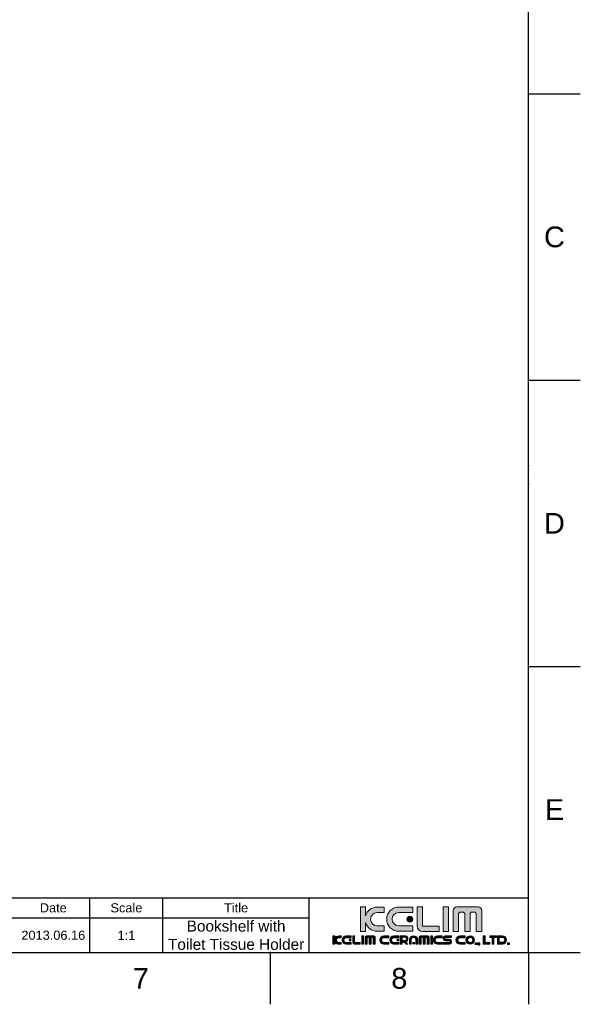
# Model space of a CAD drawing. Header units: millimetres. Extents: x 580 to 2065, y -13 to 1037.
# Tile 9 of 10: x 1681 to 2065, y -13 to 660. Entities that reach past the tile are written whole.
import ezdxf

# ---------------------------------------------------------------- set-up
doc = ezdxf.new("R2010")
doc.units = ezdxf.units.MM
doc.header["$LTSCALE"] = 0.1
doc.layers.add('FORM', color=7, linetype='Continuous')
doc.layers.add('TEXT', color=2, linetype='Continuous')
doc.styles.get("Standard").update_dxf_attribs({"font": 'arial_0.ttf'})

msp = doc.modelspace()

# ---------------------------------------------------------------- hatches: boundary and pattern name
at = {"layer": 'TEXT'}
h = msp.add_hatch(color=2, dxfattribs=at)
h.dxf.hatch_style = 2
edge = h.paths.add_edge_path()
edge.add_spline(control_points=[(1930.67, 40.36), (1930.67, 40.36), (1925.85, 40.36), (1925.85, 40.36), (1923.31, 40.36), (1921.27, 42.41), (1921.27, 44.93), (1921.27, 47.47), (1923.31, 49.52), (1925.85, 49.52), (1925.85, 49.52), (1930.67, 49.52), (1930.67, 49.52), (1930.67, 49.52), (1930.67, 53.3), (1930.67, 53.3), (1930.67, 53.3), (1925.91, 53.3), (1925.91, 53.3), (1922.09, 53.3), (1918.89, 50.74), (1917.91, 47.25), (1917.91, 47.25), (1917.91, 53.42), (1917.91, 53.42), (1917.91, 53.42), (1914.38, 53.42), (1914.38, 53.42), (1914.38, 53.42), (1914.38, 36.58), (1914.38, 36.58), (1914.38, 36.58), (1917.91, 36.58), (1917.91, 36.58), (1917.91, 36.58), (1917.91, 42.76), (1917.91, 42.76), (1918.89, 39.26), (1922.09, 36.69), (1925.91, 36.69), (1925.91, 36.69), (1930.67, 36.69), (1930.67, 36.69), (1930.67, 36.69), (1930.67, 40.36), (1930.67, 40.36)], knot_values=[0, 0, 0, 0, 1, 1, 1, 2, 2, 2, 3, 3, 3, 4, 4, 4, 5, 5, 5, 6, 6, 6, 7, 7, 7, 8, 8, 8, 9, 9, 9, 10, 10, 10, 11, 11, 11, 12, 12, 12, 13, 13, 13, 14, 14, 14, 15, 15, 15, 15], degree=3, periodic=0)
h = msp.add_hatch(color=256, dxfattribs=at)
h.dxf.hatch_style = 2
edge = h.paths.add_edge_path()
edge.add_spline(control_points=[(1940.63, 36.69), (1940.63, 36.69), (1950.23, 36.69), (1950.23, 36.69), (1950.23, 36.69), (1950.23, 40.36), (1950.23, 40.36), (1950.23, 40.36), (1940.57, 40.36), (1940.57, 40.36), (1938.04, 40.36), (1936, 42.41), (1936, 44.93), (1936, 47.47), (1938.04, 49.52), (1940.57, 49.52), (1940.57, 49.52), (1950.23, 49.52), (1950.23, 49.52), (1950.23, 49.52), (1950.23, 53.3), (1950.23, 53.3), (1950.23, 53.3), (1940.63, 53.3), (1940.63, 53.3), (1936.04, 53.3), (1932.33, 49.59), (1932.33, 45), (1932.33, 40.41), (1936.04, 36.69), (1940.63, 36.69)], knot_values=[0, 0, 0, 0, 1, 1, 1, 2, 2, 2, 3, 3, 3, 4, 4, 4, 5, 5, 5, 6, 6, 6, 7, 7, 7, 8, 8, 8, 9, 9, 9, 10, 10, 10, 10], degree=3, periodic=0)
h = msp.add_hatch(color=2, dxfattribs=at)
h.dxf.hatch_style = 2
edge = h.paths.add_edge_path()
edge.add_spline(control_points=[(1956.74, 36.56), (1956.74, 36.56), (1968.09, 36.56), (1968.09, 36.56), (1968.09, 36.56), (1968.09, 40.1), (1968.09, 40.1), (1968.09, 40.1), (1956.77, 40.1), (1956.77, 40.1), (1956.77, 40.1), (1956.75, 40.06), (1956.75, 40.06), (1956.75, 40.06), (1956.75, 53.42), (1956.75, 53.42), (1956.75, 53.42), (1953.22, 53.42), (1953.22, 53.42), (1953.22, 53.42), (1953.22, 40.1), (1953.22, 40.1), (1953.22, 40.1), (1953.21, 40.11), (1953.21, 40.11), (1953.21, 38.15), (1954.8, 36.55), (1956.77, 36.55), (1956.77, 36.55), (1956.74, 36.56), (1956.74, 36.56)], knot_values=[0, 0, 0, 0, 1, 1, 1, 2, 2, 2, 3, 3, 3, 4, 4, 4, 5, 5, 5, 6, 6, 6, 7, 7, 7, 8, 8, 8, 9, 9, 9, 10, 10, 10, 10], degree=3, periodic=0)
h = msp.add_hatch(color=2, dxfattribs=at)
h.dxf.hatch_style = 2
h.paths.add_polyline_path([(1974.57, 53.42), (1971.03, 53.42), (1971.03, 36.58), (1974.57, 36.58)])
h = msp.add_hatch(color=2, dxfattribs=at)
h.dxf.hatch_style = 2
edge = h.paths.add_edge_path()
edge.add_spline(control_points=[(1994.75, 53.34), (1994.75, 53.34), (1980.37, 53.34), (1980.37, 53.34), (1978.89, 53.34), (1977.69, 52.15), (1977.69, 50.68), (1977.69, 50.68), (1977.69, 36.6), (1977.69, 36.6), (1977.69, 36.6), (1981.51, 36.6), (1981.51, 36.6), (1981.51, 36.6), (1981.51, 48.94), (1981.51, 48.94), (1981.51, 48.94), (1982.31, 49.74), (1982.31, 49.74), (1982.31, 49.74), (1984.87, 49.74), (1984.87, 49.74), (1984.87, 49.74), (1985.67, 48.94), (1985.67, 48.94), (1985.67, 48.94), (1985.67, 36.6), (1985.67, 36.6), (1985.67, 36.6), (1989.36, 36.6), (1989.36, 36.6), (1989.36, 36.6), (1989.36, 48.94), (1989.36, 48.94), (1989.36, 48.94), (1990.17, 49.74), (1990.17, 49.74), (1990.17, 49.74), (1992.72, 49.74), (1992.72, 49.74), (1992.72, 49.74), (1993.51, 48.94), (1993.51, 48.94), (1993.51, 48.94), (1993.51, 36.6), (1993.51, 36.6), (1993.51, 36.6), (1997.43, 36.6), (1997.43, 36.6), (1997.43, 36.6), (1997.43, 50.68), (1997.43, 50.68), (1997.43, 52.15), (1996.23, 53.34), (1994.75, 53.34)], knot_values=[0, 0, 0, 0, 1, 1, 1, 2, 2, 2, 3, 3, 3, 4, 4, 4, 5, 5, 5, 6, 6, 6, 7, 7, 7, 8, 8, 8, 9, 9, 9, 10, 10, 10, 11, 11, 11, 12, 12, 12, 13, 13, 13, 14, 14, 14, 15, 15, 15, 16, 16, 16, 17, 17, 17, 18, 18, 18, 18], degree=3, periodic=0)
h = msp.add_hatch(color=2, dxfattribs=at)
h.dxf.hatch_style = 2
edge = h.paths.add_edge_path()
edge.add_spline(control_points=[(1946.18, 44.93), (1946.18, 43.83), (1947.08, 42.93), (1948.18, 42.93), (1949.29, 42.93), (1950.19, 43.83), (1950.19, 44.93), (1950.19, 46.05), (1949.29, 46.94), (1948.18, 46.94), (1947.08, 46.94), (1946.18, 46.05), (1946.18, 44.93)], knot_values=[0, 0, 0, 0, 1, 1, 1, 2, 2, 2, 3, 3, 3, 4, 4, 4, 4], degree=3, periodic=0)
h = msp.add_hatch(color=2, dxfattribs=at)
h.dxf.hatch_style = 2
edge = h.paths.add_edge_path()
edge.add_spline(control_points=[(1896.76, 31.5), (1896.76, 31.5), (1896.76, 33.66), (1896.76, 33.66), (1896.76, 33.66), (1895.53, 33.66), (1895.53, 33.66), (1895.53, 33.66), (1895.53, 27.78), (1895.53, 27.78), (1895.53, 27.78), (1896.76, 27.78), (1896.76, 27.78), (1896.76, 27.78), (1896.76, 29.95), (1896.76, 29.95), (1897.09, 28.73), (1898.21, 27.83), (1899.55, 27.83), (1899.55, 27.83), (1901.21, 27.83), (1901.21, 27.83), (1901.21, 27.83), (1901.21, 29.1), (1901.21, 29.1), (1901.21, 29.1), (1899.53, 29.1), (1899.53, 29.1), (1898.64, 29.1), (1897.93, 29.82), (1897.93, 30.7), (1897.93, 31.59), (1898.64, 32.3), (1899.53, 32.3), (1899.53, 32.3), (1901.21, 32.3), (1901.21, 32.3), (1901.21, 32.3), (1901.21, 33.62), (1901.21, 33.62), (1901.21, 33.62), (1899.55, 33.62), (1899.55, 33.62), (1898.21, 33.62), (1897.09, 32.72), (1896.76, 31.5)], knot_values=[0, 0, 0, 0, 1, 1, 1, 2, 2, 2, 3, 3, 3, 4, 4, 4, 5, 5, 5, 6, 6, 6, 7, 7, 7, 8, 8, 8, 9, 9, 9, 10, 10, 10, 11, 11, 11, 12, 12, 12, 13, 13, 13, 14, 14, 14, 15, 15, 15, 15], degree=3, periodic=0)
h = msp.add_hatch(color=2, dxfattribs=at)
h.dxf.hatch_style = 2
edge = h.paths.add_edge_path()
edge.add_spline(control_points=[(1901.78, 30.72), (1901.78, 29.12), (1903.08, 27.83), (1904.68, 27.83), (1904.68, 27.83), (1908.03, 27.83), (1908.03, 27.83), (1908.03, 27.83), (1908.03, 29.1), (1908.03, 29.1), (1908.03, 29.1), (1904.66, 29.1), (1904.66, 29.1), (1903.78, 29.1), (1903.06, 29.82), (1903.06, 30.7), (1903.06, 31.59), (1903.78, 32.3), (1904.66, 32.3), (1904.66, 32.3), (1908.03, 32.3), (1908.03, 32.3), (1908.03, 32.3), (1908.03, 33.62), (1908.03, 33.62), (1908.03, 33.62), (1904.68, 33.62), (1904.68, 33.62), (1903.08, 33.62), (1901.78, 32.32), (1901.78, 30.72)], knot_values=[0, 0, 0, 0, 1, 1, 1, 2, 2, 2, 3, 3, 3, 4, 4, 4, 5, 5, 5, 6, 6, 6, 7, 7, 7, 8, 8, 8, 9, 9, 9, 10, 10, 10, 10], degree=3, periodic=0)
h = msp.add_hatch(color=2, dxfattribs=at)
h.dxf.hatch_style = 2
edge = h.paths.add_edge_path()
edge.add_spline(control_points=[(1906.62, 30.7), (1906.62, 30.31), (1906.93, 30), (1907.31, 30), (1907.7, 30), (1908.01, 30.31), (1908.01, 30.7), (1908.01, 31.09), (1907.7, 31.4), (1907.31, 31.4), (1906.93, 31.4), (1906.62, 31.09), (1906.62, 30.7)], knot_values=[0, 0, 0, 0, 1, 1, 1, 2, 2, 2, 3, 3, 3, 4, 4, 4, 4], degree=3, periodic=0)
h = msp.add_hatch(color=2, dxfattribs=at)
h.dxf.hatch_style = 2
edge = h.paths.add_edge_path()
edge.add_spline(control_points=[(1910.3, 29), (1910.3, 29), (1910.3, 33.66), (1910.3, 33.66), (1910.3, 33.66), (1909.07, 33.66), (1909.07, 33.66), (1909.07, 33.66), (1909.07, 29.01), (1909.07, 29.01), (1909.07, 29.01), (1909.07, 29.02), (1909.07, 29.02), (1909.07, 28.33), (1909.62, 27.78), (1910.31, 27.78), (1910.31, 27.78), (1910.3, 27.78), (1910.3, 27.78), (1910.3, 27.78), (1914.26, 27.78), (1914.26, 27.78), (1914.26, 27.78), (1914.26, 29.01), (1914.26, 29.01), (1914.26, 29.01), (1910.31, 29.01), (1910.31, 29.01), (1910.31, 29.01), (1910.3, 29), (1910.3, 29)], knot_values=[0, 0, 0, 0, 1, 1, 1, 2, 2, 2, 3, 3, 3, 4, 4, 4, 5, 5, 5, 6, 6, 6, 7, 7, 7, 8, 8, 8, 9, 9, 9, 10, 10, 10, 10], degree=3, periodic=0)
h = msp.add_hatch(color=2, dxfattribs=at)
h.dxf.hatch_style = 2
h.paths.add_polyline_path([(1915.28, 27.78), (1916.52, 27.78), (1916.52, 33.66), (1915.28, 33.66)])
h = msp.add_hatch(color=2, dxfattribs=at)
h.dxf.hatch_style = 2
edge = h.paths.add_edge_path()
edge.add_spline(control_points=[(1923.56, 33.63), (1923.56, 33.63), (1918.54, 33.63), (1918.54, 33.63), (1918.02, 33.63), (1917.61, 33.22), (1917.61, 32.7), (1917.61, 32.7), (1917.61, 27.79), (1917.61, 27.79), (1917.61, 27.79), (1918.94, 27.79), (1918.94, 27.79), (1918.94, 27.79), (1918.94, 32.1), (1918.94, 32.1), (1918.94, 32.1), (1919.22, 32.38), (1919.22, 32.38), (1919.22, 32.38), (1920.11, 32.38), (1920.11, 32.38), (1920.11, 32.38), (1920.39, 32.1), (1920.39, 32.1), (1920.39, 32.1), (1920.39, 27.79), (1920.39, 27.79), (1920.39, 27.79), (1921.68, 27.79), (1921.68, 27.79), (1921.68, 27.79), (1921.68, 32.1), (1921.68, 32.1), (1921.68, 32.1), (1921.96, 32.38), (1921.96, 32.38), (1921.96, 32.38), (1922.85, 32.38), (1922.85, 32.38), (1922.85, 32.38), (1923.12, 32.1), (1923.12, 32.1), (1923.12, 32.1), (1923.12, 27.79), (1923.12, 27.79), (1923.12, 27.79), (1924.49, 27.79), (1924.49, 27.79), (1924.49, 27.79), (1924.49, 32.7), (1924.49, 32.7), (1924.49, 33.22), (1924.07, 33.63), (1923.56, 33.63)], knot_values=[0, 0, 0, 0, 1, 1, 1, 2, 2, 2, 3, 3, 3, 4, 4, 4, 5, 5, 5, 6, 6, 6, 7, 7, 7, 8, 8, 8, 9, 9, 9, 10, 10, 10, 11, 11, 11, 12, 12, 12, 13, 13, 13, 14, 14, 14, 15, 15, 15, 16, 16, 16, 17, 17, 17, 18, 18, 18, 18], degree=3, periodic=0)
h = msp.add_hatch(color=2, dxfattribs=at)
h.dxf.hatch_style = 2
edge = h.paths.add_edge_path()
edge.add_spline(control_points=[(1927.57, 30.72), (1927.57, 29.12), (1928.86, 27.83), (1930.46, 27.83), (1930.46, 27.83), (1933.81, 27.83), (1933.81, 27.83), (1933.81, 27.83), (1933.81, 29.1), (1933.81, 29.1), (1933.81, 29.1), (1930.44, 29.1), (1930.44, 29.1), (1929.56, 29.1), (1928.85, 29.82), (1928.85, 30.7), (1928.85, 31.59), (1929.56, 32.3), (1930.44, 32.3), (1930.44, 32.3), (1933.81, 32.3), (1933.81, 32.3), (1933.81, 32.3), (1933.81, 33.62), (1933.81, 33.62), (1933.81, 33.62), (1930.46, 33.62), (1930.46, 33.62), (1928.86, 33.62), (1927.57, 32.32), (1927.57, 30.72)], knot_values=[0, 0, 0, 0, 1, 1, 1, 2, 2, 2, 3, 3, 3, 4, 4, 4, 5, 5, 5, 6, 6, 6, 7, 7, 7, 8, 8, 8, 9, 9, 9, 10, 10, 10, 10], degree=3, periodic=0)
h = msp.add_hatch(color=2, dxfattribs=at)
h.dxf.hatch_style = 2
edge = h.paths.add_edge_path()
edge.add_spline(control_points=[(1934.39, 30.72), (1934.39, 29.12), (1935.68, 27.83), (1937.29, 27.83), (1937.29, 27.83), (1940.63, 27.83), (1940.63, 27.83), (1940.63, 27.83), (1940.63, 29.1), (1940.63, 29.1), (1940.63, 29.1), (1937.26, 29.1), (1937.26, 29.1), (1936.38, 29.1), (1935.67, 29.82), (1935.67, 30.7), (1935.67, 31.59), (1936.38, 32.3), (1937.26, 32.3), (1937.26, 32.3), (1940.63, 32.3), (1940.63, 32.3), (1940.63, 32.3), (1940.63, 33.62), (1940.63, 33.62), (1940.63, 33.62), (1937.29, 33.62), (1937.29, 33.62), (1935.68, 33.62), (1934.39, 32.32), (1934.39, 30.72)], knot_values=[0, 0, 0, 0, 1, 1, 1, 2, 2, 2, 3, 3, 3, 4, 4, 4, 5, 5, 5, 6, 6, 6, 7, 7, 7, 8, 8, 8, 9, 9, 9, 10, 10, 10, 10], degree=3, periodic=0)
h = msp.add_hatch(color=2, dxfattribs=at)
h.dxf.hatch_style = 2
edge = h.paths.add_edge_path()
edge.add_spline(control_points=[(1939.22, 30.7), (1939.22, 30.31), (1939.53, 30), (1939.92, 30), (1940.3, 30), (1940.62, 30.31), (1940.62, 30.7), (1940.62, 31.09), (1940.3, 31.4), (1939.92, 31.4), (1939.53, 31.4), (1939.22, 31.09), (1939.22, 30.7)], knot_values=[0, 0, 0, 0, 1, 1, 1, 2, 2, 2, 3, 3, 3, 4, 4, 4, 4], degree=3, periodic=0)
h = msp.add_hatch(color=2, dxfattribs=at)
h.dxf.hatch_style = 2
edge = h.paths.add_edge_path()
edge.add_spline(control_points=[(1946.86, 31.49), (1946.86, 32.69), (1945.76, 33.66), (1944.41, 33.66), (1944.41, 33.66), (1942.81, 33.66), (1942.81, 33.66), (1942.81, 33.66), (1941.58, 33.66), (1941.58, 33.66), (1941.58, 33.66), (1941.58, 32.7), (1941.58, 32.7), (1941.58, 32.7), (1941.58, 30.32), (1941.58, 30.32), (1941.58, 30.32), (1941.58, 29.33), (1941.58, 29.33), (1941.58, 29.33), (1941.58, 27.78), (1941.58, 27.78), (1941.58, 27.78), (1942.81, 27.78), (1942.81, 27.78), (1942.81, 27.78), (1942.81, 29.33), (1942.81, 29.33), (1942.81, 29.33), (1944.31, 29.33), (1944.31, 29.33), (1944.31, 29.33), (1945.62, 27.78), (1945.62, 27.78), (1945.62, 27.78), (1946.85, 27.78), (1946.85, 27.78), (1946.85, 27.78), (1945.39, 29.51), (1945.39, 29.51), (1946.25, 29.84), (1946.86, 30.61), (1946.86, 31.49)], knot_values=[0, 0, 0, 0, 1, 1, 1, 2, 2, 2, 3, 3, 3, 4, 4, 4, 5, 5, 5, 6, 6, 6, 7, 7, 7, 8, 8, 8, 9, 9, 9, 10, 10, 10, 11, 11, 11, 12, 12, 12, 13, 13, 13, 14, 14, 14, 14], degree=3, periodic=0)
edge = h.paths.add_edge_path()
edge.add_spline(control_points=[(1944.43, 30.32), (1944.43, 30.32), (1942.81, 30.32), (1942.81, 30.32), (1942.81, 30.32), (1942.81, 32.7), (1942.81, 32.7), (1942.81, 32.7), (1944.43, 32.7), (1944.43, 32.7), (1945.17, 32.7), (1945.78, 32.17), (1945.78, 31.51), (1945.78, 30.85), (1945.17, 30.32), (1944.43, 30.32)], knot_values=[0, 0, 0, 0, 1, 1, 1, 2, 2, 2, 3, 3, 3, 4, 4, 4, 5, 5, 5, 5], degree=3, periodic=0)
h = msp.add_hatch(color=2, dxfattribs=at)
h.dxf.hatch_style = 2
edge = h.paths.add_edge_path()
edge.add_spline(control_points=[(1950.74, 33.62), (1949.15, 33.62), (1947.85, 32.42), (1947.85, 30.93), (1947.85, 30.93), (1947.85, 27.83), (1947.85, 27.83), (1947.85, 27.83), (1949.13, 27.83), (1949.13, 27.83), (1949.13, 27.83), (1949.13, 30.95), (1949.13, 30.95), (1949.13, 31.77), (1949.84, 32.43), (1950.72, 32.43), (1951.61, 32.43), (1952.32, 31.77), (1952.32, 30.95), (1952.32, 30.95), (1952.32, 27.83), (1952.32, 27.83), (1952.32, 27.83), (1953.64, 27.83), (1953.64, 27.83), (1953.64, 27.83), (1953.64, 30.93), (1953.64, 30.93), (1953.64, 32.42), (1952.35, 33.62), (1950.74, 33.62)], knot_values=[0, 0, 0, 0, 1, 1, 1, 2, 2, 2, 3, 3, 3, 4, 4, 4, 5, 5, 5, 6, 6, 6, 7, 7, 7, 8, 8, 8, 9, 9, 9, 10, 10, 10, 10], degree=3, periodic=0)
h = msp.add_hatch(color=2, dxfattribs=at)
h.dxf.hatch_style = 2
edge = h.paths.add_edge_path()
edge.add_spline(control_points=[(1950.76, 29.27), (1950.38, 29.27), (1950.07, 28.95), (1950.07, 28.57), (1950.07, 28.18), (1950.38, 27.87), (1950.76, 27.87), (1951.15, 27.87), (1951.46, 28.18), (1951.46, 28.57), (1951.46, 28.95), (1951.15, 29.27), (1950.76, 29.27)], knot_values=[0, 0, 0, 0, 1, 1, 1, 2, 2, 2, 3, 3, 3, 4, 4, 4, 4], degree=3, periodic=0)
h = msp.add_hatch(color=2, dxfattribs=at)
h.dxf.hatch_style = 2
edge = h.paths.add_edge_path()
edge.add_spline(control_points=[(1960.49, 33.63), (1960.49, 33.63), (1955.48, 33.63), (1955.48, 33.63), (1954.96, 33.63), (1954.54, 33.22), (1954.54, 32.7), (1954.54, 32.7), (1954.54, 27.79), (1954.54, 27.79), (1954.54, 27.79), (1955.88, 27.79), (1955.88, 27.79), (1955.88, 27.79), (1955.88, 32.1), (1955.88, 32.1), (1955.88, 32.1), (1956.15, 32.38), (1956.15, 32.38), (1956.15, 32.38), (1957.05, 32.38), (1957.05, 32.38), (1957.05, 32.38), (1957.32, 32.1), (1957.32, 32.1), (1957.32, 32.1), (1957.32, 27.79), (1957.32, 27.79), (1957.32, 27.79), (1958.61, 27.79), (1958.61, 27.79), (1958.61, 27.79), (1958.61, 32.1), (1958.61, 32.1), (1958.61, 32.1), (1958.89, 32.38), (1958.89, 32.38), (1958.89, 32.38), (1959.78, 32.38), (1959.78, 32.38), (1959.78, 32.38), (1960.06, 32.1), (1960.06, 32.1), (1960.06, 32.1), (1960.06, 27.79), (1960.06, 27.79), (1960.06, 27.79), (1961.43, 27.79), (1961.43, 27.79), (1961.43, 27.79), (1961.43, 32.7), (1961.43, 32.7), (1961.43, 33.22), (1961.01, 33.63), (1960.49, 33.63)], knot_values=[0, 0, 0, 0, 1, 1, 1, 2, 2, 2, 3, 3, 3, 4, 4, 4, 5, 5, 5, 6, 6, 6, 7, 7, 7, 8, 8, 8, 9, 9, 9, 10, 10, 10, 11, 11, 11, 12, 12, 12, 13, 13, 13, 14, 14, 14, 15, 15, 15, 16, 16, 16, 17, 17, 17, 18, 18, 18, 18], degree=3, periodic=0)
h = msp.add_hatch(color=2, dxfattribs=at)
h.dxf.hatch_style = 2
h.paths.add_polyline_path([(1962.5, 27.78), (1963.73, 27.78), (1963.73, 33.66), (1962.5, 33.66)])
h = msp.add_hatch(color=2, dxfattribs=at)
h.dxf.hatch_style = 2
edge = h.paths.add_edge_path()
edge.add_spline(control_points=[(1964.1, 30.72), (1964.1, 29.12), (1965.39, 27.83), (1966.99, 27.83), (1966.99, 27.83), (1970.34, 27.83), (1970.34, 27.83), (1970.34, 27.83), (1970.34, 29.1), (1970.34, 29.1), (1970.34, 29.1), (1966.97, 29.1), (1966.97, 29.1), (1966.09, 29.1), (1965.37, 29.82), (1965.37, 30.7), (1965.37, 31.59), (1966.09, 32.3), (1966.97, 32.3), (1966.97, 32.3), (1970.34, 32.3), (1970.34, 32.3), (1970.34, 32.3), (1970.34, 33.62), (1970.34, 33.62), (1970.34, 33.62), (1966.99, 33.62), (1966.99, 33.62), (1965.39, 33.62), (1964.1, 32.32), (1964.1, 30.72)], knot_values=[0, 0, 0, 0, 1, 1, 1, 2, 2, 2, 3, 3, 3, 4, 4, 4, 5, 5, 5, 6, 6, 6, 7, 7, 7, 8, 8, 8, 9, 9, 9, 10, 10, 10, 10], degree=3, periodic=0)
h = msp.add_hatch(color=2, dxfattribs=at)
h.dxf.hatch_style = 2
edge = h.paths.add_edge_path()
edge.add_spline(control_points=[(1970.96, 31.83), (1970.96, 30.03), (1972.78, 30.19), (1972.78, 30.19), (1972.78, 30.19), (1972.83, 30.19), (1972.83, 30.19), (1972.83, 30.19), (1974.8, 30.19), (1974.8, 30.19), (1974.8, 30.19), (1975.15, 30.19), (1975.15, 30.19), (1975.15, 30.19), (1975.63, 30.11), (1975.63, 29.65), (1975.63, 29.19), (1975.32, 29.01), (1975.15, 29.01), (1975.15, 29.01), (1970.96, 29.01), (1970.96, 29.01), (1970.96, 29.01), (1970.96, 27.83), (1970.96, 27.83), (1970.96, 27.83), (1975.12, 27.83), (1975.12, 27.83), (1975.12, 27.83), (1976.67, 27.83), (1976.67, 29.62), (1976.67, 31.41), (1974.84, 31.26), (1974.84, 31.26), (1974.84, 31.26), (1974.8, 31.26), (1974.8, 31.26), (1974.8, 31.26), (1972.83, 31.26), (1972.83, 31.26), (1972.83, 31.26), (1972.48, 31.26), (1972.48, 31.26), (1972.48, 31.26), (1972, 31.34), (1972, 31.8), (1972, 32.26), (1972.31, 32.43), (1972.48, 32.43), (1972.48, 32.43), (1976.67, 32.43), (1976.67, 32.43), (1976.67, 32.43), (1976.67, 33.62), (1976.67, 33.62), (1976.67, 33.62), (1972.51, 33.62), (1972.51, 33.62), (1972.51, 33.62), (1970.96, 33.62), (1970.96, 31.83)], knot_values=[0, 0, 0, 0, 1, 1, 1, 2, 2, 2, 3, 3, 3, 4, 4, 4, 5, 5, 5, 6, 6, 6, 7, 7, 7, 8, 8, 8, 9, 9, 9, 10, 10, 10, 11, 11, 11, 12, 12, 12, 13, 13, 13, 14, 14, 14, 15, 15, 15, 16, 16, 16, 17, 17, 17, 18, 18, 18, 19, 19, 19, 20, 20, 20, 20], degree=3, periodic=0)
h = msp.add_hatch(color=2, dxfattribs=at)
h.dxf.hatch_style = 2
edge = h.paths.add_edge_path()
edge.add_spline(control_points=[(1979.65, 30.72), (1979.65, 29.12), (1980.94, 27.83), (1982.54, 27.83), (1982.54, 27.83), (1985.89, 27.83), (1985.89, 27.83), (1985.89, 27.83), (1985.89, 29.1), (1985.89, 29.1), (1985.89, 29.1), (1982.52, 29.1), (1982.52, 29.1), (1981.64, 29.1), (1980.93, 29.82), (1980.93, 30.7), (1980.93, 31.59), (1981.64, 32.3), (1982.52, 32.3), (1982.52, 32.3), (1985.89, 32.3), (1985.89, 32.3), (1985.89, 32.3), (1985.89, 33.62), (1985.89, 33.62), (1985.89, 33.62), (1982.54, 33.62), (1982.54, 33.62), (1980.94, 33.62), (1979.65, 32.32), (1979.65, 30.72)], knot_values=[0, 0, 0, 0, 1, 1, 1, 2, 2, 2, 3, 3, 3, 4, 4, 4, 5, 5, 5, 6, 6, 6, 7, 7, 7, 8, 8, 8, 9, 9, 9, 10, 10, 10, 10], degree=3, periodic=0)
h = msp.add_hatch(color=2, dxfattribs=at)
h.dxf.hatch_style = 2
edge = h.paths.add_edge_path()
edge.add_spline(control_points=[(1989.43, 33.62), (1987.83, 33.62), (1986.53, 32.32), (1986.53, 30.72), (1986.53, 29.12), (1987.83, 27.83), (1989.43, 27.83), (1991.03, 27.83), (1992.32, 29.12), (1992.32, 30.72), (1992.32, 32.32), (1991.03, 33.62), (1989.43, 33.62)], knot_values=[0, 0, 0, 0, 1, 1, 1, 2, 2, 2, 3, 3, 3, 4, 4, 4, 4], degree=3, periodic=0)
edge = h.paths.add_edge_path()
edge.add_spline(control_points=[(1989.43, 28.95), (1988.45, 28.95), (1987.66, 29.75), (1987.66, 30.72), (1987.66, 31.7), (1988.45, 32.49), (1989.43, 32.49), (1990.4, 32.49), (1991.2, 31.7), (1991.2, 30.72), (1991.2, 29.75), (1990.4, 28.95), (1989.43, 28.95)], knot_values=[0, 0, 0, 0, 1, 1, 1, 2, 2, 2, 3, 3, 3, 4, 4, 4, 4], degree=3, periodic=0)
h = msp.add_hatch(color=2, dxfattribs=at)
h.dxf.hatch_style = 2
h.paths.add_polyline_path([(1992.8, 27.6), (1994.08, 27.6), (1994.08, 28.88), (1992.8, 28.88)])
h = msp.add_hatch(color=2, dxfattribs=at)
h.dxf.hatch_style = 2
h.paths.add_polyline_path([(1994.67, 27.6), (1995.18, 27.6), (1994.82, 27.29), (1995.59, 27.29), (1995.95, 27.6), (1995.95, 28.88), (1994.67, 28.88)])
h = msp.add_hatch(color=2, dxfattribs=at)
h.dxf.hatch_style = 2
h.paths.add_polyline_path([(1999.55, 33.66), (1998.31, 33.66), (1998.31, 29.02), (1998.31, 27.78), (1999.55, 27.78), (2002.86, 27.78), (2002.86, 29.02), (1999.55, 29.02)])
h = msp.add_hatch(color=2, dxfattribs=at)
h.dxf.hatch_style = 2
h.paths.add_polyline_path([(2004.41, 33.66), (2002.76, 33.66), (2002.76, 32.43), (2004.41, 32.43), (2004.41, 27.78), (2005.64, 27.78), (2005.64, 32.43), (2007.3, 32.43), (2007.3, 33.66), (2005.64, 33.66)])
h = msp.add_hatch(color=2, dxfattribs=at)
h.dxf.hatch_style = 2
edge = h.paths.add_edge_path()
edge.add_spline(control_points=[(2011.44, 33.64), (2011.44, 33.64), (2008.09, 33.64), (2008.09, 33.64), (2008.09, 33.64), (2008.09, 27.85), (2008.09, 27.85), (2008.09, 27.85), (2011.44, 27.85), (2011.44, 27.85), (2013.04, 27.85), (2014.34, 29.14), (2014.34, 30.74), (2014.34, 32.34), (2013.04, 33.64), (2011.44, 33.64)], knot_values=[0, 0, 0, 0, 1, 1, 1, 2, 2, 2, 3, 3, 3, 4, 4, 4, 5, 5, 5, 5], degree=3, periodic=0)
edge = h.paths.add_edge_path()
edge.add_spline(control_points=[(2011.46, 29.17), (2011.46, 29.17), (2009.32, 29.17), (2009.32, 29.17), (2009.32, 29.17), (2009.32, 32.36), (2009.32, 32.36), (2009.32, 32.36), (2011.46, 32.36), (2011.46, 32.36), (2012.34, 32.36), (2013.06, 31.65), (2013.06, 30.76), (2013.06, 29.88), (2012.34, 29.17), (2011.46, 29.17)], knot_values=[0, 0, 0, 0, 1, 1, 1, 2, 2, 2, 3, 3, 3, 4, 4, 4, 5, 5, 5, 5], degree=3, periodic=0)
h = msp.add_hatch(color=2, dxfattribs=at)
h.dxf.hatch_style = 2
h.paths.add_polyline_path([(2015.01, 27.6), (2016.29, 27.6), (2016.29, 28.88), (2015.01, 28.88)])

# ---------------------------------------------------------------- linework, layer by layer
for p, q in [((2029.35, 22.08), (2029.35, 1001.37)), ((2029.35, 609.66), (2064.71, 609.66)), ((2029.35, 413.8), (2064.71, 413.8)), ((2029.35, 217.94), (2064.71, 217.94)), ((615.21, 22.08), (2029.35, 22.08)), ((1852.58, 22.08), (1852.58, -13.27)), ((2029.35, 22.08), (2064.71, 22.08)), ((2029.35, 22.08), (2029.35, -13.27))]:
    msp.add_line(p, q)
for p in [(2029.35, 609.66), (2029.35, 413.8), (2029.35, 355.44), (2029.35, 342.94), (2029.35, 217.94), (1852.58, 22.08)]:
    msp.add_point(p)
at = {"layer": 'FORM'}
for p, q in [((1353.1, 59.58), (2029.35, 59.58)), ((1729.35, 22.08), (1729.35, 59.58)), ((1779.35, 22.08), (1779.35, 59.58)), ((1879.35, 22.08), (1879.35, 59.58)), ((1529.35, 45.83), (1879.35, 45.83))]:
    msp.add_line(p, q, dxfattribs=at)
at = {"layer": 'TEXT', "lineweight": 0}
for points in [[(1974.57, 53.42), (1971.03, 53.42), (1971.03, 36.58), (1974.57, 36.58), (1974.57, 53.42)], [(1915.28, 27.78), (1916.52, 27.78), (1916.52, 33.66), (1915.28, 33.66), (1915.28, 27.78)], [(1962.5, 27.78), (1963.73, 27.78), (1963.73, 33.66), (1962.5, 33.66), (1962.5, 27.78)], [(1992.8, 27.6), (1994.08, 27.6), (1994.08, 28.88), (1992.8, 28.88), (1992.8, 27.6)], [(1994.67, 27.6), (1995.18, 27.6), (1994.82, 27.29), (1995.59, 27.29), (1995.95, 27.6), (1995.95, 28.88), (1994.67, 28.88), (1994.67, 27.6)], [(1999.55, 33.66), (1998.31, 33.66), (1998.31, 29.02), (1998.31, 27.78), (1999.55, 27.78), (2002.86, 27.78), (2002.86, 29.02), (1999.55, 29.02), (1999.55, 33.66)], [(2004.41, 33.66), (2002.76, 33.66), (2002.76, 32.43), (2004.41, 32.43), (2004.41, 27.78), (2005.64, 27.78), (2005.64, 32.43), (2007.3, 32.43), (2007.3, 33.66), (2005.64, 33.66), (2004.41, 33.66)], [(2015.01, 27.6), (2016.29, 27.6), (2016.29, 28.88), (2015.01, 28.88), (2015.01, 27.6)]]:
    msp.add_lwpolyline(points, dxfattribs=at)
for points, knots in [([(1930.67, 40.36), (1930.67, 40.36), (1925.85, 40.36), (1925.85, 40.36), (1923.31, 40.36), (1921.27, 42.41), (1921.27, 44.93), (1921.27, 47.47), (1923.31, 49.52), (1925.85, 49.52), (1925.85, 49.52), (1930.67, 49.52), (1930.67, 49.52), (1930.67, 49.52), (1930.67, 53.3), (1930.67, 53.3), (1930.67, 53.3), (1925.91, 53.3), (1925.91, 53.3), (1922.09, 53.3), (1918.89, 50.74), (1917.91, 47.25), (1917.91, 47.25), (1917.91, 53.42), (1917.91, 53.42), (1917.91, 53.42), (1914.38, 53.42), (1914.38, 53.42), (1914.38, 53.42), (1914.38, 36.58), (1914.38, 36.58), (1914.38, 36.58), (1917.91, 36.58), (1917.91, 36.58), (1917.91, 36.58), (1917.91, 42.76), (1917.91, 42.76), (1918.89, 39.26), (1922.09, 36.69), (1925.91, 36.69), (1925.91, 36.69), (1930.67, 36.69), (1930.67, 36.69), (1930.67, 36.69), (1930.67, 40.36), (1930.67, 40.36)], [0, 0, 0, 0, 1, 1, 1, 2, 2, 2, 3, 3, 3, 4, 4, 4, 5, 5, 5, 6, 6, 6, 7, 7, 7, 8, 8, 8, 9, 9, 9, 10, 10, 10, 11, 11, 11, 12, 12, 12, 13, 13, 13, 14, 14, 14, 15, 15, 15, 15]), ([(1940.63, 36.69), (1940.63, 36.69), (1950.23, 36.69), (1950.23, 36.69), (1950.23, 36.69), (1950.23, 40.36), (1950.23, 40.36), (1950.23, 40.36), (1940.57, 40.36), (1940.57, 40.36), (1938.04, 40.36), (1936, 42.41), (1936, 44.93), (1936, 47.47), (1938.04, 49.52), (1940.57, 49.52), (1940.57, 49.52), (1950.23, 49.52), (1950.23, 49.52), (1950.23, 49.52), (1950.23, 53.3), (1950.23, 53.3), (1950.23, 53.3), (1940.63, 53.3), (1940.63, 53.3), (1936.04, 53.3), (1932.33, 49.59), (1932.33, 45), (1932.33, 40.41), (1936.04, 36.69), (1940.63, 36.69)], [0, 0, 0, 0, 1, 1, 1, 2, 2, 2, 3, 3, 3, 4, 4, 4, 5, 5, 5, 6, 6, 6, 7, 7, 7, 8, 8, 8, 9, 9, 9, 10, 10, 10, 10]), ([(1956.74, 36.56), (1956.74, 36.56), (1968.09, 36.56), (1968.09, 36.56), (1968.09, 36.56), (1968.09, 40.1), (1968.09, 40.1), (1968.09, 40.1), (1956.77, 40.1), (1956.77, 40.1), (1956.77, 40.1), (1956.75, 40.06), (1956.75, 40.06), (1956.75, 40.06), (1956.75, 53.42), (1956.75, 53.42), (1956.75, 53.42), (1953.22, 53.42), (1953.22, 53.42), (1953.22, 53.42), (1953.22, 40.1), (1953.22, 40.1), (1953.22, 40.1), (1953.21, 40.11), (1953.21, 40.11), (1953.21, 38.15), (1954.8, 36.55), (1956.77, 36.55), (1956.77, 36.55), (1956.74, 36.56), (1956.74, 36.56)], [0, 0, 0, 0, 1, 1, 1, 2, 2, 2, 3, 3, 3, 4, 4, 4, 5, 5, 5, 6, 6, 6, 7, 7, 7, 8, 8, 8, 9, 9, 9, 10, 10, 10, 10]), ([(1994.75, 53.34), (1994.75, 53.34), (1980.37, 53.34), (1980.37, 53.34), (1978.89, 53.34), (1977.69, 52.15), (1977.69, 50.68), (1977.69, 50.68), (1977.69, 36.6), (1977.69, 36.6), (1977.69, 36.6), (1981.51, 36.6), (1981.51, 36.6), (1981.51, 36.6), (1981.51, 48.94), (1981.51, 48.94), (1981.51, 48.94), (1982.31, 49.74), (1982.31, 49.74), (1982.31, 49.74), (1984.87, 49.74), (1984.87, 49.74), (1984.87, 49.74), (1985.67, 48.94), (1985.67, 48.94), (1985.67, 48.94), (1985.67, 36.6), (1985.67, 36.6), (1985.67, 36.6), (1989.36, 36.6), (1989.36, 36.6), (1989.36, 36.6), (1989.36, 48.94), (1989.36, 48.94), (1989.36, 48.94), (1990.17, 49.74), (1990.17, 49.74), (1990.17, 49.74), (1992.72, 49.74), (1992.72, 49.74), (1992.72, 49.74), (1993.51, 48.94), (1993.51, 48.94), (1993.51, 48.94), (1993.51, 36.6), (1993.51, 36.6), (1993.51, 36.6), (1997.43, 36.6), (1997.43, 36.6), (1997.43, 36.6), (1997.43, 50.68), (1997.43, 50.68), (1997.43, 52.15), (1996.23, 53.34), (1994.75, 53.34)], [0, 0, 0, 0, 1, 1, 1, 2, 2, 2, 3, 3, 3, 4, 4, 4, 5, 5, 5, 6, 6, 6, 7, 7, 7, 8, 8, 8, 9, 9, 9, 10, 10, 10, 11, 11, 11, 12, 12, 12, 13, 13, 13, 14, 14, 14, 15, 15, 15, 16, 16, 16, 17, 17, 17, 18, 18, 18, 18]), ([(1946.18, 44.93), (1946.18, 43.83), (1947.08, 42.93), (1948.18, 42.93), (1949.29, 42.93), (1950.19, 43.83), (1950.19, 44.93), (1950.19, 46.05), (1949.29, 46.94), (1948.18, 46.94), (1947.08, 46.94), (1946.18, 46.05), (1946.18, 44.93)], [0, 0, 0, 0, 1, 1, 1, 2, 2, 2, 3, 3, 3, 4, 4, 4, 4]), ([(1896.76, 31.5), (1896.76, 31.5), (1896.76, 33.66), (1896.76, 33.66), (1896.76, 33.66), (1895.53, 33.66), (1895.53, 33.66), (1895.53, 33.66), (1895.53, 27.78), (1895.53, 27.78), (1895.53, 27.78), (1896.76, 27.78), (1896.76, 27.78), (1896.76, 27.78), (1896.76, 29.95), (1896.76, 29.95), (1897.09, 28.73), (1898.21, 27.83), (1899.55, 27.83), (1899.55, 27.83), (1901.21, 27.83), (1901.21, 27.83), (1901.21, 27.83), (1901.21, 29.1), (1901.21, 29.1), (1901.21, 29.1), (1899.53, 29.1), (1899.53, 29.1), (1898.64, 29.1), (1897.93, 29.82), (1897.93, 30.7), (1897.93, 31.59), (1898.64, 32.3), (1899.53, 32.3), (1899.53, 32.3), (1901.21, 32.3), (1901.21, 32.3), (1901.21, 32.3), (1901.21, 33.62), (1901.21, 33.62), (1901.21, 33.62), (1899.55, 33.62), (1899.55, 33.62), (1898.21, 33.62), (1897.09, 32.72), (1896.76, 31.5)], [0, 0, 0, 0, 1, 1, 1, 2, 2, 2, 3, 3, 3, 4, 4, 4, 5, 5, 5, 6, 6, 6, 7, 7, 7, 8, 8, 8, 9, 9, 9, 10, 10, 10, 11, 11, 11, 12, 12, 12, 13, 13, 13, 14, 14, 14, 15, 15, 15, 15]), ([(1901.78, 30.72), (1901.78, 29.12), (1903.08, 27.83), (1904.68, 27.83), (1904.68, 27.83), (1908.03, 27.83), (1908.03, 27.83), (1908.03, 27.83), (1908.03, 29.1), (1908.03, 29.1), (1908.03, 29.1), (1904.66, 29.1), (1904.66, 29.1), (1903.78, 29.1), (1903.06, 29.82), (1903.06, 30.7), (1903.06, 31.59), (1903.78, 32.3), (1904.66, 32.3), (1904.66, 32.3), (1908.03, 32.3), (1908.03, 32.3), (1908.03, 32.3), (1908.03, 33.62), (1908.03, 33.62), (1908.03, 33.62), (1904.68, 33.62), (1904.68, 33.62), (1903.08, 33.62), (1901.78, 32.32), (1901.78, 30.72)], [0, 0, 0, 0, 1, 1, 1, 2, 2, 2, 3, 3, 3, 4, 4, 4, 5, 5, 5, 6, 6, 6, 7, 7, 7, 8, 8, 8, 9, 9, 9, 10, 10, 10, 10]), ([(1906.62, 30.7), (1906.62, 30.31), (1906.93, 30), (1907.31, 30), (1907.7, 30), (1908.01, 30.31), (1908.01, 30.7), (1908.01, 31.09), (1907.7, 31.4), (1907.31, 31.4), (1906.93, 31.4), (1906.62, 31.09), (1906.62, 30.7)], [0, 0, 0, 0, 1, 1, 1, 2, 2, 2, 3, 3, 3, 4, 4, 4, 4]), ([(1910.3, 29), (1910.3, 29), (1910.3, 33.66), (1910.3, 33.66), (1910.3, 33.66), (1909.07, 33.66), (1909.07, 33.66), (1909.07, 33.66), (1909.07, 29.01), (1909.07, 29.01), (1909.07, 29.01), (1909.07, 29.02), (1909.07, 29.02), (1909.07, 28.33), (1909.62, 27.78), (1910.31, 27.78), (1910.31, 27.78), (1910.3, 27.78), (1910.3, 27.78), (1910.3, 27.78), (1914.26, 27.78), (1914.26, 27.78), (1914.26, 27.78), (1914.26, 29.01), (1914.26, 29.01), (1914.26, 29.01), (1910.31, 29.01), (1910.31, 29.01), (1910.31, 29.01), (1910.3, 29), (1910.3, 29)], [0, 0, 0, 0, 1, 1, 1, 2, 2, 2, 3, 3, 3, 4, 4, 4, 5, 5, 5, 6, 6, 6, 7, 7, 7, 8, 8, 8, 9, 9, 9, 10, 10, 10, 10]), ([(1923.56, 33.63), (1923.56, 33.63), (1918.54, 33.63), (1918.54, 33.63), (1918.02, 33.63), (1917.61, 33.22), (1917.61, 32.7), (1917.61, 32.7), (1917.61, 27.79), (1917.61, 27.79), (1917.61, 27.79), (1918.94, 27.79), (1918.94, 27.79), (1918.94, 27.79), (1918.94, 32.1), (1918.94, 32.1), (1918.94, 32.1), (1919.22, 32.38), (1919.22, 32.38), (1919.22, 32.38), (1920.11, 32.38), (1920.11, 32.38), (1920.11, 32.38), (1920.39, 32.1), (1920.39, 32.1), (1920.39, 32.1), (1920.39, 27.79), (1920.39, 27.79), (1920.39, 27.79), (1921.68, 27.79), (1921.68, 27.79), (1921.68, 27.79), (1921.68, 32.1), (1921.68, 32.1), (1921.68, 32.1), (1921.96, 32.38), (1921.96, 32.38), (1921.96, 32.38), (1922.85, 32.38), (1922.85, 32.38), (1922.85, 32.38), (1923.12, 32.1), (1923.12, 32.1), (1923.12, 32.1), (1923.12, 27.79), (1923.12, 27.79), (1923.12, 27.79), (1924.49, 27.79), (1924.49, 27.79), (1924.49, 27.79), (1924.49, 32.7), (1924.49, 32.7), (1924.49, 33.22), (1924.07, 33.63), (1923.56, 33.63)], [0, 0, 0, 0, 1, 1, 1, 2, 2, 2, 3, 3, 3, 4, 4, 4, 5, 5, 5, 6, 6, 6, 7, 7, 7, 8, 8, 8, 9, 9, 9, 10, 10, 10, 11, 11, 11, 12, 12, 12, 13, 13, 13, 14, 14, 14, 15, 15, 15, 16, 16, 16, 17, 17, 17, 18, 18, 18, 18]), ([(1927.57, 30.72), (1927.57, 29.12), (1928.86, 27.83), (1930.46, 27.83), (1930.46, 27.83), (1933.81, 27.83), (1933.81, 27.83), (1933.81, 27.83), (1933.81, 29.1), (1933.81, 29.1), (1933.81, 29.1), (1930.44, 29.1), (1930.44, 29.1), (1929.56, 29.1), (1928.85, 29.82), (1928.85, 30.7), (1928.85, 31.59), (1929.56, 32.3), (1930.44, 32.3), (1930.44, 32.3), (1933.81, 32.3), (1933.81, 32.3), (1933.81, 32.3), (1933.81, 33.62), (1933.81, 33.62), (1933.81, 33.62), (1930.46, 33.62), (1930.46, 33.62), (1928.86, 33.62), (1927.57, 32.32), (1927.57, 30.72)], [0, 0, 0, 0, 1, 1, 1, 2, 2, 2, 3, 3, 3, 4, 4, 4, 5, 5, 5, 6, 6, 6, 7, 7, 7, 8, 8, 8, 9, 9, 9, 10, 10, 10, 10]), ([(1934.39, 30.72), (1934.39, 29.12), (1935.68, 27.83), (1937.29, 27.83), (1937.29, 27.83), (1940.63, 27.83), (1940.63, 27.83), (1940.63, 27.83), (1940.63, 29.1), (1940.63, 29.1), (1940.63, 29.1), (1937.26, 29.1), (1937.26, 29.1), (1936.38, 29.1), (1935.67, 29.82), (1935.67, 30.7), (1935.67, 31.59), (1936.38, 32.3), (1937.26, 32.3), (1937.26, 32.3), (1940.63, 32.3), (1940.63, 32.3), (1940.63, 32.3), (1940.63, 33.62), (1940.63, 33.62), (1940.63, 33.62), (1937.29, 33.62), (1937.29, 33.62), (1935.68, 33.62), (1934.39, 32.32), (1934.39, 30.72)], [0, 0, 0, 0, 1, 1, 1, 2, 2, 2, 3, 3, 3, 4, 4, 4, 5, 5, 5, 6, 6, 6, 7, 7, 7, 8, 8, 8, 9, 9, 9, 10, 10, 10, 10]), ([(1939.22, 30.7), (1939.22, 30.31), (1939.53, 30), (1939.92, 30), (1940.3, 30), (1940.62, 30.31), (1940.62, 30.7), (1940.62, 31.09), (1940.3, 31.4), (1939.92, 31.4), (1939.53, 31.4), (1939.22, 31.09), (1939.22, 30.7)], [0, 0, 0, 0, 1, 1, 1, 2, 2, 2, 3, 3, 3, 4, 4, 4, 4]), ([(1946.86, 31.49), (1946.86, 32.69), (1945.76, 33.66), (1944.41, 33.66), (1944.41, 33.66), (1942.81, 33.66), (1942.81, 33.66), (1942.81, 33.66), (1941.58, 33.66), (1941.58, 33.66), (1941.58, 33.66), (1941.58, 32.7), (1941.58, 32.7), (1941.58, 32.7), (1941.58, 30.32), (1941.58, 30.32), (1941.58, 30.32), (1941.58, 29.33), (1941.58, 29.33), (1941.58, 29.33), (1941.58, 27.78), (1941.58, 27.78), (1941.58, 27.78), (1942.81, 27.78), (1942.81, 27.78), (1942.81, 27.78), (1942.81, 29.33), (1942.81, 29.33), (1942.81, 29.33), (1944.31, 29.33), (1944.31, 29.33), (1944.31, 29.33), (1945.62, 27.78), (1945.62, 27.78), (1945.62, 27.78), (1946.85, 27.78), (1946.85, 27.78), (1946.85, 27.78), (1945.39, 29.51), (1945.39, 29.51), (1946.25, 29.84), (1946.86, 30.61), (1946.86, 31.49)], [0, 0, 0, 0, 1, 1, 1, 2, 2, 2, 3, 3, 3, 4, 4, 4, 5, 5, 5, 6, 6, 6, 7, 7, 7, 8, 8, 8, 9, 9, 9, 10, 10, 10, 11, 11, 11, 12, 12, 12, 13, 13, 13, 14, 14, 14, 14]), ([(1944.43, 30.32), (1944.43, 30.32), (1942.81, 30.32), (1942.81, 30.32), (1942.81, 30.32), (1942.81, 32.7), (1942.81, 32.7), (1942.81, 32.7), (1944.43, 32.7), (1944.43, 32.7), (1945.17, 32.7), (1945.78, 32.17), (1945.78, 31.51), (1945.78, 30.85), (1945.17, 30.32), (1944.43, 30.32)], [0, 0, 0, 0, 1, 1, 1, 2, 2, 2, 3, 3, 3, 4, 4, 4, 5, 5, 5, 5]), ([(1950.74, 33.62), (1949.15, 33.62), (1947.85, 32.42), (1947.85, 30.93), (1947.85, 30.93), (1947.85, 27.83), (1947.85, 27.83), (1947.85, 27.83), (1949.13, 27.83), (1949.13, 27.83), (1949.13, 27.83), (1949.13, 30.95), (1949.13, 30.95), (1949.13, 31.77), (1949.84, 32.43), (1950.72, 32.43), (1951.61, 32.43), (1952.32, 31.77), (1952.32, 30.95), (1952.32, 30.95), (1952.32, 27.83), (1952.32, 27.83), (1952.32, 27.83), (1953.64, 27.83), (1953.64, 27.83), (1953.64, 27.83), (1953.64, 30.93), (1953.64, 30.93), (1953.64, 32.42), (1952.35, 33.62), (1950.74, 33.62)], [0, 0, 0, 0, 1, 1, 1, 2, 2, 2, 3, 3, 3, 4, 4, 4, 5, 5, 5, 6, 6, 6, 7, 7, 7, 8, 8, 8, 9, 9, 9, 10, 10, 10, 10]), ([(1950.76, 29.27), (1950.38, 29.27), (1950.07, 28.95), (1950.07, 28.57), (1950.07, 28.18), (1950.38, 27.87), (1950.76, 27.87), (1951.15, 27.87), (1951.46, 28.18), (1951.46, 28.57), (1951.46, 28.95), (1951.15, 29.27), (1950.76, 29.27)], [0, 0, 0, 0, 1, 1, 1, 2, 2, 2, 3, 3, 3, 4, 4, 4, 4]), ([(1960.49, 33.63), (1960.49, 33.63), (1955.48, 33.63), (1955.48, 33.63), (1954.96, 33.63), (1954.54, 33.22), (1954.54, 32.7), (1954.54, 32.7), (1954.54, 27.79), (1954.54, 27.79), (1954.54, 27.79), (1955.88, 27.79), (1955.88, 27.79), (1955.88, 27.79), (1955.88, 32.1), (1955.88, 32.1), (1955.88, 32.1), (1956.15, 32.38), (1956.15, 32.38), (1956.15, 32.38), (1957.05, 32.38), (1957.05, 32.38), (1957.05, 32.38), (1957.32, 32.1), (1957.32, 32.1), (1957.32, 32.1), (1957.32, 27.79), (1957.32, 27.79), (1957.32, 27.79), (1958.61, 27.79), (1958.61, 27.79), (1958.61, 27.79), (1958.61, 32.1), (1958.61, 32.1), (1958.61, 32.1), (1958.89, 32.38), (1958.89, 32.38), (1958.89, 32.38), (1959.78, 32.38), (1959.78, 32.38), (1959.78, 32.38), (1960.06, 32.1), (1960.06, 32.1), (1960.06, 32.1), (1960.06, 27.79), (1960.06, 27.79), (1960.06, 27.79), (1961.43, 27.79), (1961.43, 27.79), (1961.43, 27.79), (1961.43, 32.7), (1961.43, 32.7), (1961.43, 33.22), (1961.01, 33.63), (1960.49, 33.63)], [0, 0, 0, 0, 1, 1, 1, 2, 2, 2, 3, 3, 3, 4, 4, 4, 5, 5, 5, 6, 6, 6, 7, 7, 7, 8, 8, 8, 9, 9, 9, 10, 10, 10, 11, 11, 11, 12, 12, 12, 13, 13, 13, 14, 14, 14, 15, 15, 15, 16, 16, 16, 17, 17, 17, 18, 18, 18, 18]), ([(1964.1, 30.72), (1964.1, 29.12), (1965.39, 27.83), (1966.99, 27.83), (1966.99, 27.83), (1970.34, 27.83), (1970.34, 27.83), (1970.34, 27.83), (1970.34, 29.1), (1970.34, 29.1), (1970.34, 29.1), (1966.97, 29.1), (1966.97, 29.1), (1966.09, 29.1), (1965.37, 29.82), (1965.37, 30.7), (1965.37, 31.59), (1966.09, 32.3), (1966.97, 32.3), (1966.97, 32.3), (1970.34, 32.3), (1970.34, 32.3), (1970.34, 32.3), (1970.34, 33.62), (1970.34, 33.62), (1970.34, 33.62), (1966.99, 33.62), (1966.99, 33.62), (1965.39, 33.62), (1964.1, 32.32), (1964.1, 30.72)], [0, 0, 0, 0, 1, 1, 1, 2, 2, 2, 3, 3, 3, 4, 4, 4, 5, 5, 5, 6, 6, 6, 7, 7, 7, 8, 8, 8, 9, 9, 9, 10, 10, 10, 10]), ([(1970.96, 31.83), (1970.96, 30.03), (1972.78, 30.19), (1972.78, 30.19), (1972.78, 30.19), (1972.83, 30.19), (1972.83, 30.19), (1972.83, 30.19), (1974.8, 30.19), (1974.8, 30.19), (1974.8, 30.19), (1975.15, 30.19), (1975.15, 30.19), (1975.15, 30.19), (1975.63, 30.11), (1975.63, 29.65), (1975.63, 29.19), (1975.32, 29.01), (1975.15, 29.01), (1975.15, 29.01), (1970.96, 29.01), (1970.96, 29.01), (1970.96, 29.01), (1970.96, 27.83), (1970.96, 27.83), (1970.96, 27.83), (1975.12, 27.83), (1975.12, 27.83), (1975.12, 27.83), (1976.67, 27.83), (1976.67, 29.62), (1976.67, 31.41), (1974.84, 31.26), (1974.84, 31.26), (1974.84, 31.26), (1974.8, 31.26), (1974.8, 31.26), (1974.8, 31.26), (1972.83, 31.26), (1972.83, 31.26), (1972.83, 31.26), (1972.48, 31.26), (1972.48, 31.26), (1972.48, 31.26), (1972, 31.34), (1972, 31.8), (1972, 32.26), (1972.31, 32.43), (1972.48, 32.43), (1972.48, 32.43), (1976.67, 32.43), (1976.67, 32.43), (1976.67, 32.43), (1976.67, 33.62), (1976.67, 33.62), (1976.67, 33.62), (1972.51, 33.62), (1972.51, 33.62), (1972.51, 33.62), (1970.96, 33.62), (1970.96, 31.83)], [0, 0, 0, 0, 1, 1, 1, 2, 2, 2, 3, 3, 3, 4, 4, 4, 5, 5, 5, 6, 6, 6, 7, 7, 7, 8, 8, 8, 9, 9, 9, 10, 10, 10, 11, 11, 11, 12, 12, 12, 13, 13, 13, 14, 14, 14, 15, 15, 15, 16, 16, 16, 17, 17, 17, 18, 18, 18, 19, 19, 19, 20, 20, 20, 20]), ([(1979.65, 30.72), (1979.65, 29.12), (1980.94, 27.83), (1982.54, 27.83), (1982.54, 27.83), (1985.89, 27.83), (1985.89, 27.83), (1985.89, 27.83), (1985.89, 29.1), (1985.89, 29.1), (1985.89, 29.1), (1982.52, 29.1), (1982.52, 29.1), (1981.64, 29.1), (1980.93, 29.82), (1980.93, 30.7), (1980.93, 31.59), (1981.64, 32.3), (1982.52, 32.3), (1982.52, 32.3), (1985.89, 32.3), (1985.89, 32.3), (1985.89, 32.3), (1985.89, 33.62), (1985.89, 33.62), (1985.89, 33.62), (1982.54, 33.62), (1982.54, 33.62), (1980.94, 33.62), (1979.65, 32.32), (1979.65, 30.72)], [0, 0, 0, 0, 1, 1, 1, 2, 2, 2, 3, 3, 3, 4, 4, 4, 5, 5, 5, 6, 6, 6, 7, 7, 7, 8, 8, 8, 9, 9, 9, 10, 10, 10, 10]), ([(1989.43, 33.62), (1987.83, 33.62), (1986.53, 32.32), (1986.53, 30.72), (1986.53, 29.12), (1987.83, 27.83), (1989.43, 27.83), (1991.03, 27.83), (1992.32, 29.12), (1992.32, 30.72), (1992.32, 32.32), (1991.03, 33.62), (1989.43, 33.62)], [0, 0, 0, 0, 1, 1, 1, 2, 2, 2, 3, 3, 3, 4, 4, 4, 4]), ([(1989.43, 28.95), (1988.45, 28.95), (1987.66, 29.75), (1987.66, 30.72), (1987.66, 31.7), (1988.45, 32.49), (1989.43, 32.49), (1990.4, 32.49), (1991.2, 31.7), (1991.2, 30.72), (1991.2, 29.75), (1990.4, 28.95), (1989.43, 28.95)], [0, 0, 0, 0, 1, 1, 1, 2, 2, 2, 3, 3, 3, 4, 4, 4, 4]), ([(2011.44, 33.64), (2011.44, 33.64), (2008.09, 33.64), (2008.09, 33.64), (2008.09, 33.64), (2008.09, 27.85), (2008.09, 27.85), (2008.09, 27.85), (2011.44, 27.85), (2011.44, 27.85), (2013.04, 27.85), (2014.34, 29.14), (2014.34, 30.74), (2014.34, 32.34), (2013.04, 33.64), (2011.44, 33.64)], [0, 0, 0, 0, 1, 1, 1, 2, 2, 2, 3, 3, 3, 4, 4, 4, 5, 5, 5, 5]), ([(2011.46, 29.17), (2011.46, 29.17), (2009.32, 29.17), (2009.32, 29.17), (2009.32, 29.17), (2009.32, 32.36), (2009.32, 32.36), (2009.32, 32.36), (2011.46, 32.36), (2011.46, 32.36), (2012.34, 32.36), (2013.06, 31.65), (2013.06, 30.76), (2013.06, 29.88), (2012.34, 29.17), (2011.46, 29.17)], [0, 0, 0, 0, 1, 1, 1, 2, 2, 2, 3, 3, 3, 4, 4, 4, 5, 5, 5, 5])]:
    msp.add_open_spline(points, degree=3, knots=knots, dxfattribs=at)

# ---------------------------------------------------------------- texts
at = {"char_height": 14.14, "attachment_point": 5}
for s, width, insert in [('C', 10, (2047.03, 511.73)), ('D', 10, (2047.03, 315.87)), ('E', 10, (2047.03, 120.01)), ('7', 50, (1764.2, 4.4)), ('8', 50, (1940.97, 4.4))]:
    msp.add_mtext_dynamic_manual_height_columns(s, width=width, gutter_width=12.5, heights=[0], dxfattribs=dict(at, insert=insert))
at = {"layer": 'TEXT', "attachment_point": 5}
for s, width, insert, char_height in [('Date', 20, (1704.35, 52.71), 6.25), ('Scale', 20, (1754.35, 52.71), 6.25), ('Title', 40, (1829.35, 52.71), 6.25), ('Bookshelf with Toilet Tissue Holder', 94.6027, (1829.35, 33.96), 7.5), ('2013.06.16', 20, (1704.35, 33.96), 6.25), ('1:1', 20, (1754.35, 33.96), 6.25)]:
    msp.add_mtext_dynamic_manual_height_columns(s, width=width, gutter_width=12.5, heights=[0], dxfattribs=dict(at, insert=insert, char_height=char_height))

doc.saveas('drawing.dxf')
